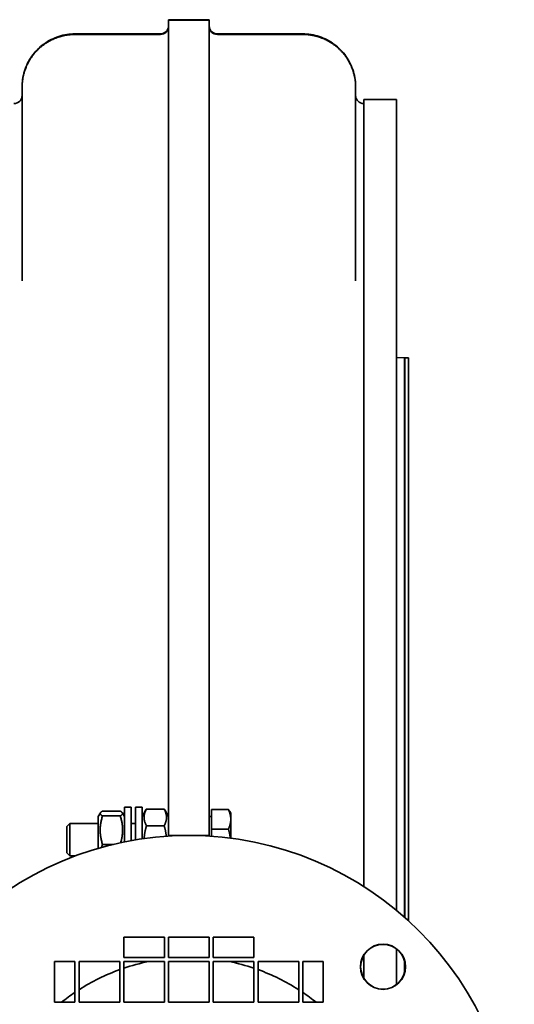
# Model space of a CAD drawing. Header units: millimetres. Extents: x 255 to 585, y 110 to 484.
# Tile 6 of 6: x 464 to 585, y 242 to 484. Entities that reach past the tile are written whole.
import ezdxf

# ---------------------------------------------------------------- set-up
doc = ezdxf.new("R2010")
doc.units = ezdxf.units.MM
doc.header["$LTSCALE"] = 2
doc.layers.add('Krawędzie widoczne(ISO)', color=7, linetype='Continuous', lineweight=35, true_color=0x262659)

msp = doc.modelspace()

# ---------------------------------------------------------------- linework, layer by layer
at = {"layer": 'Krawędzie widoczne(ISO)'}
for p, q in [((500.1, 483.82), (500.1, 483.67)), ((510.1, 483.82), (500.1, 483.82)), ((500.1, 483.67), (500.1, 430.13)), ((510.1, 483.67), (500.1, 483.67)), ((510.1, 483.82), (510.1, 483.67)), ((510.1, 483.67), (510.1, 430.13)), ((498.1, 480.18), (477.1, 480.18)), ((498.1, 480.32), (477.11, 480.32)), ((533.09, 480.32), (512.1, 480.32)), ((512.1, 480.18), (533.1, 480.18)), ((464.1, 467.31), (464.1, 467.2)), ((464.1, 467.2), (464.1, 423.75)), ((546.1, 467.31), (546.1, 467.2)), ((546.1, 467.2), (546.1, 423.75)), ((548.1, 464.18), (548.1, 270.64)), ((556.1, 464.18), (548.1, 464.18)), ((556.1, 464.18), (556.1, 264.82)), ((500.1, 430.13), (500.1, 318.07)), ((510.1, 430.13), (510.1, 318.07)), ((464.1, 423.75), (464.1, 419.59)), ((546.1, 423.75), (546.1, 419.59)), ((558.09, 400.68), (556.1, 400.74)), ((558.09, 400.58), (558.19, 400.68)), ((558.09, 400.68), (558.09, 263.12)), ((558.19, 400.68), (558.19, 263.03)), ((558.19, 400.68), (559.09, 400.68)), ((559.09, 400.68), (559.09, 262.22)), ((500.1, 318.07), (500.1, 306.05)), ((510.1, 318.07), (510.1, 306.05)), ((500.1, 306.05), (500.1, 301.98)), ((510.1, 306.05), (510.1, 301.98)), ((500.1, 283.18), (500.1, 301.98)), ((510.1, 283.18), (510.1, 301.98)), ((482.8, 287.83), (483.34, 288.76)), ((488.23, 289.18), (483.87, 289.18)), ((489.3, 287.83), (488.76, 288.76)), ((489.3, 281.6), (489.3, 290.18)), ((490.9, 290.18), (489.3, 290.18)), ((490.9, 281.91), (490.9, 290.18)), ((492, 282.1), (492, 290.18)), ((493.6, 290.18), (492, 290.18)), ((493.6, 282.35), (493.6, 290.18)), ((493.6, 287.83), (494.55, 289.48)), ((499.03, 289.68), (494.67, 289.68)), ((500.1, 287.83), (499.15, 289.48)), ((510.7, 289.57), (514.82, 289.57)), ((510.7, 284.77), (510.7, 289.57)), ((515.4, 288.68), (515.15, 289.1)), ((515.4, 287.17), (515.4, 288.68)), ((475.1, 285.41), (475.87, 286.18)), ((475.87, 286.18), (475.87, 278.18)), ((482.8, 286.18), (475.87, 286.18)), ((482.8, 287.83), (482.8, 280.01)), ((488.23, 288.02), (483.87, 288.02)), ((492, 286.18), (490.9, 286.18)), ((510.7, 287.88), (510.1, 287.88)), ((515.4, 282.51), (515.4, 287.17)), ((475.1, 278.95), (475.1, 285.41)), ((499.03, 285.6), (494.67, 285.6)), ((510.7, 284.77), (514.82, 284.77)), ((510.7, 282.98), (510.7, 284.77)), ((486.61, 281.01), (483.87, 281.01)), ((500.1, 283.02), (500.1, 283.18)), ((505.1, 283.18), (500.1, 283.18)), ((505.1, 283.18), (510.1, 283.18)), ((510.1, 283.02), (510.1, 283.18)), ((475.1, 278.95), (475.87, 278.18)), ((477.26, 278.18), (475.87, 278.18)), ((489.1, 253.18), (489.1, 258.18)), ((489.1, 258.18), (499.1, 258.18)), ((499.1, 258.18), (499.1, 253.18)), ((500.1, 253.18), (500.1, 258.18)), ((500.1, 258.18), (510.1, 258.18)), ((510.1, 258.18), (510.1, 253.18)), ((511.1, 253.18), (511.1, 258.18)), ((511.1, 258.18), (521.1, 258.18)), ((521.1, 258.18), (521.1, 253.18)), ((556.1, 255.33), (556.1, 246.49)), ((472.1, 252.18), (472.1, 242.18)), ((472.1, 252.18), (477.1, 252.18)), ((477.1, 252.18), (477.1, 242.18)), ((478.1, 242.18), (478.1, 252.18)), ((478.1, 252.18), (488.1, 252.18)), ((488.1, 252.18), (488.1, 242.18)), ((499.1, 253.18), (489.1, 253.18)), ((489.1, 242.18), (489.1, 252.18)), ((489.1, 252.18), (499.1, 252.18)), ((499.1, 252.18), (499.1, 242.18)), ((510.1, 253.18), (500.1, 253.18)), ((500.1, 242.18), (500.1, 252.18)), ((500.1, 252.18), (510.1, 252.18)), ((510.1, 252.18), (510.1, 242.18)), ((521.1, 253.18), (511.1, 253.18)), ((511.1, 242.18), (511.1, 252.18)), ((511.1, 252.18), (521.1, 252.18)), ((521.1, 252.18), (521.1, 242.18)), ((522.1, 242.18), (522.1, 252.18)), ((522.1, 252.18), (532.1, 252.18)), ((532.1, 252.18), (532.1, 242.18)), ((533.1, 242.18), (533.1, 252.18)), ((533.1, 252.18), (538.1, 252.18)), ((538.1, 242.18), (538.1, 252.18)), ((548.1, 253.72), (548.1, 248.1)), ((558.09, 252.53), (558.09, 249.29)), ((558.19, 252.16), (558.19, 249.66)), ((477.1, 242.18), (472.1, 242.18)), ((488.1, 242.18), (478.1, 242.18)), ((499.1, 242.18), (489.1, 242.18)), ((510.1, 242.18), (500.1, 242.18)), ((521.1, 242.18), (511.1, 242.18)), ((532.1, 242.18), (522.1, 242.18)), ((538.1, 242.18), (533.1, 242.18))]:
    msp.add_line(p, q, dxfattribs=at)
for centre, radius in [((505.1, 203.18), 80), ((552.83, 250.91), 5.55), ((552.83, 250.91), 5.5)]:
    msp.add_circle(centre, radius, dxfattribs=at)
for centre, radius, start, end in [((498.1, 482.32), 2, 270, 0), ((512.1, 482.32), 2, 180, 270), ((462.1, 465.18), 2, 270, 0), ((548.1, 465.18), 2, 180, 270), ((505.1, 203.18), 50, 101.4783, 108.6629), ((505.1, 203.18), 50, 71.3371, 78.5217), ((505.1, 203.18), 50, 109.8769, 122.6836), ((505.1, 203.18), 50, 57.3164, 70.1231), ((505.1, 203.18), 50, 124.0558, 128.7394), ((505.1, 203.18), 50, 51.2606, 55.9442)]:
    msp.add_arc(centre, radius, start, end, dxfattribs=at)
for centre, major_axis, start_param, end_param in [((498.1, 482.18), (-2, 0), 1.570214, 3.141012), ((512.1, 482.18), (2, 0), 3.142174, 4.712972)]:
    msp.add_ellipse(centre, major_axis=major_axis, ratio=0.998678, start_param=start_param, end_param=end_param, dxfattribs=at)
for points, knots in [([(464.1, 467.2), (464.1, 467.24), (464.1, 467.28), (464.1, 467.3), (464.1, 467.31), (464.1, 467.31), (464.1, 467.31), (464.1, 467.31), (464.1, 467.31), (464.1, 467.31), (464.1, 467.31), (464.1, 467.31), (464.1, 467.31), (464.1, 467.31), (464.1, 467.31), (464.1, 467.31), (464.1, 467.31), (464.1, 467.31), (464.1, 467.31), (464.1, 467.9), (464.14, 468.49), (464.31, 469.79), (464.47, 470.51), (465.1, 472.5), (465.72, 473.75), (467.33, 476.01), (468.35, 477.02), (470.59, 478.65), (471.85, 479.3), (474.44, 480.11), (475.78, 480.32), (477.11, 480.32)], [4.050705, 4.050705, 4.050705, 4.050705, 4.401767, 4.401767, 4.564258, 4.564258, 4.625192, 4.625192, 4.630904, 4.630904, 4.63639, 4.63639, 4.636476, 4.636476, 4.636519, 4.636519, 4.636562, 4.636562, 4.6367, 4.6367, 4.813115, 4.813115, 5.030835, 5.030835, 5.4405, 5.4405, 5.86061, 5.86061, 6.274415, 6.274415, 6.673, 6.673, 6.673, 6.673]), ([(464.1, 467.2), (464.1, 467.2), (464.1, 467.21), (464.1, 467.42), (464.11, 467.63), (464.13, 468.05), (464.14, 468.27), (464.18, 468.7), (464.21, 468.92), (464.28, 469.36), (464.32, 469.59), (464.37, 469.84), (464.38, 469.87), (464.42, 470.1), (464.47, 470.29), (464.57, 470.68), (464.63, 470.88), (464.76, 471.28), (464.83, 471.48), (464.96, 471.84), (465.02, 472), (465.17, 472.36), (465.26, 472.57), (465.46, 472.97), (465.56, 473.18), (465.78, 473.58), (465.89, 473.78), (466.13, 474.18), (466.26, 474.37), (466.52, 474.75), (466.65, 474.93), (466.82, 475.16), (466.85, 475.19), (467.03, 475.42), (467.18, 475.6), (467.49, 475.95), (467.66, 476.12), (467.98, 476.45), (468.15, 476.61), (468.49, 476.92), (468.66, 477.07), (469.02, 477.37), (469.2, 477.51), (469.57, 477.78), (469.75, 477.91), (470.13, 478.15), (470.31, 478.27), (470.69, 478.49), (470.88, 478.6), (471.25, 478.8), (471.44, 478.89), (471.78, 479.05), (471.94, 479.12), (472.3, 479.27), (472.51, 479.35), (472.92, 479.5), (473.13, 479.56), (473.55, 479.69), (473.76, 479.75), (474.18, 479.85), (474.38, 479.89), (474.8, 479.98), (475.01, 480.01), (475.41, 480.07), (475.61, 480.09), (476, 480.13), (476.19, 480.15), (476.57, 480.17), (476.76, 480.18), (477, 480.18), (477.05, 480.18), (477.1, 480.18)], [-0.002241, -0.002241, -0.002241, -0.002241, 0, 0, 0.061944, 0.061944, 0.127004, 0.127004, 0.193746, 0.193746, 0.262233, 0.262233, 0.271686, 0.271686, 0.332086, 0.332086, 0.393845, 0.393845, 0.457613, 0.457613, 0.509148, 0.509148, 0.576025, 0.576025, 0.644365, 0.644365, 0.714063, 0.714063, 0.783949, 0.783949, 0.853285, 0.853285, 0.867987, 0.867987, 0.939127, 0.939127, 1.010266, 1.010266, 1.079161, 1.079161, 1.148602, 1.148602, 1.217937, 1.217937, 1.285888, 1.285888, 1.352637, 1.352637, 1.417087, 1.417087, 1.480465, 1.480465, 1.531472, 1.531472, 1.598295, 1.598295, 1.664671, 1.664671, 1.730022, 1.730022, 1.793928, 1.793928, 1.857045, 1.857045, 1.916693, 1.916693, 1.974866, 1.974866, 2.031036, 2.031036, 2.046397, 2.046397, 2.046397, 2.046397]), ([(533.09, 480.32), (534.45, 480.32), (535.83, 480.1), (538.45, 479.25), (539.72, 478.59), (541.94, 476.94), (542.92, 475.95), (544.51, 473.7), (545.13, 472.43), (545.74, 470.45), (545.89, 469.77), (546.03, 468.75), (546.06, 468.41), (546.09, 467.83), (546.1, 467.57), (546.1, 467.32), (546.1, 467.32), (546.1, 467.31), (546.1, 467.31), (546.1, 467.31), (546.1, 467.31), (546.1, 467.31), (546.1, 467.31), (546.1, 467.31), (546.1, 467.31), (546.1, 467.31), (546.1, 467.31), (546.1, 467.31), (546.1, 467.31), (546.1, 467.31), (546.1, 467.31), (546.1, 467.31), (546.1, 467.31), (546.1, 467.31), (546.1, 467.31), (546.1, 467.31), (546.1, 467.31), (546.1, 467.31), (546.1, 467.31), (546.1, 467.31), (546.1, 467.3), (546.1, 467.27), (546.1, 467.24), (546.1, 467.2)], [0.000091, 0.000091, 0.000091, 0.000091, 0.408806, 0.408806, 0.82654, 0.82654, 1.237138, 1.237138, 1.650952, 1.650952, 1.858778, 1.858778, 1.959963, 1.959963, 2.035824, 2.035824, 2.036268, 2.036268, 2.036426, 2.036426, 2.036505, 2.036505, 2.036525, 2.036525, 2.036544, 2.036544, 2.036564, 2.036564, 2.036605, 2.036605, 2.036764, 2.036764, 2.037395, 2.037395, 2.042442, 2.042442, 2.06263, 2.06263, 2.123196, 2.123196, 2.304896, 2.304896, 2.622446, 2.622446, 2.622446, 2.622446]), ([(546.1, 467.2), (546.1, 467.2), (546.1, 467.21), (546.1, 467.42), (546.09, 467.63), (546.07, 468.05), (546.06, 468.27), (546.02, 468.7), (545.99, 468.92), (545.92, 469.36), (545.88, 469.59), (545.83, 469.84), (545.82, 469.87), (545.78, 470.1), (545.73, 470.29), (545.63, 470.68), (545.57, 470.88), (545.44, 471.28), (545.37, 471.48), (545.24, 471.84), (545.18, 472), (545.03, 472.36), (544.94, 472.57), (544.74, 472.97), (544.64, 473.18), (544.42, 473.58), (544.31, 473.78), (544.07, 474.18), (543.94, 474.37), (543.68, 474.75), (543.55, 474.93), (543.38, 475.16), (543.35, 475.19), (543.17, 475.42), (543.02, 475.6), (542.71, 475.95), (542.54, 476.12), (542.22, 476.45), (542.05, 476.61), (541.71, 476.92), (541.54, 477.07), (541.18, 477.37), (541, 477.51), (540.63, 477.78), (540.45, 477.91), (540.07, 478.15), (539.89, 478.27), (539.51, 478.49), (539.32, 478.6), (538.95, 478.8), (538.76, 478.89), (538.42, 479.05), (538.26, 479.12), (537.9, 479.27), (537.69, 479.35), (537.28, 479.5), (537.07, 479.56), (536.65, 479.69), (536.44, 479.75), (536.02, 479.85), (535.82, 479.89), (535.4, 479.98), (535.19, 480.01), (534.79, 480.07), (534.59, 480.09), (534.2, 480.13), (534.01, 480.15), (533.63, 480.17), (533.44, 480.18), (533.2, 480.18), (533.15, 480.18), (533.1, 480.18)], [-0.002241, -0.002241, -0.002241, -0.002241, 0, 0, 0.061944, 0.061944, 0.127004, 0.127004, 0.193746, 0.193746, 0.262233, 0.262233, 0.271686, 0.271686, 0.332086, 0.332086, 0.393845, 0.393845, 0.457613, 0.457613, 0.509148, 0.509148, 0.576025, 0.576025, 0.644365, 0.644365, 0.714063, 0.714063, 0.783949, 0.783949, 0.853285, 0.853285, 0.867987, 0.867987, 0.939127, 0.939127, 1.010266, 1.010266, 1.079161, 1.079161, 1.148602, 1.148602, 1.217937, 1.217937, 1.285888, 1.285888, 1.352637, 1.352637, 1.417087, 1.417087, 1.480465, 1.480465, 1.531472, 1.531472, 1.598295, 1.598295, 1.664671, 1.664671, 1.730022, 1.730022, 1.793928, 1.793928, 1.857045, 1.857045, 1.916693, 1.916693, 1.974866, 1.974866, 2.031036, 2.031036, 2.046397, 2.046397, 2.046397, 2.046397])]:
    msp.add_open_spline(points, degree=3, knots=knots, dxfattribs=at)
for points in [[(477.11, 480.32), (477.11, 480.32), (477.11, 480.32), (477.11, 480.32)], [(533.09, 480.32), (533.09, 480.32), (533.09, 480.32), (533.09, 480.32)]]:
    msp.add_open_spline(points, degree=3, dxfattribs=at)
for points, weights in [([(483.87, 289.18), (482.79, 288.6), (483.87, 288.02)], [1, 1.15470053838, 1]), ([(488.23, 288.02), (489.31, 288.6), (488.23, 289.18)], [1, 1.15470053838, 1]), ([(494.67, 289.68), (493.59, 287.64), (494.67, 285.6)], [1, 1.15470053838, 1]), ([(494.55, 289.48), (494.61, 289.58), (494.67, 289.68)], [1.01469346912, 1.0077333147, 1]), ([(499.03, 289.68), (499.09, 289.58), (499.15, 289.48)], [1, 1.0077333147, 1.01469346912]), ([(499.03, 285.6), (500.11, 287.64), (499.03, 289.68)], [1, 1.15470053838, 1]), ([(515.4, 287.17), (515.4, 288.29), (514.82, 289.57)], [1, 1.0379548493, 1]), ([(514.82, 289.57), (515.02, 289.33), (515.15, 289.1)], [1, 1.01306782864, 1.01713716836]), ([(483.87, 288.02), (482.79, 284.51), (483.87, 281.01)], [1, 1.15470053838, 1]), ([(488.34, 281.41), (489.27, 284.67), (488.23, 288.02)], [1.01456541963, 1.14703832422, 1]), ([(514.82, 284.77), (515.4, 286.06), (515.4, 287.17)], [1, 1.0379548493, 1]), ([(494.67, 285.6), (494.18, 283.9), (494.11, 282.42)], [1, 1.06475084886, 1.07529797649]), ([(499.55, 282.99), (499.43, 284.21), (499.03, 285.6)], [1.06925009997, 1.052319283, 1]), ([(515.3, 282.53), (515.17, 283.58), (514.82, 284.77)], [1.01835733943, 1.0224078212, 1]), ([(483.87, 281.01), (483.72, 280.61), (483.61, 280.24)], [1, 1.01860989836, 1.03274239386])]:
    msp.add_rational_spline(points, weights, degree=2, dxfattribs=at)

doc.saveas('drawing.dxf')
